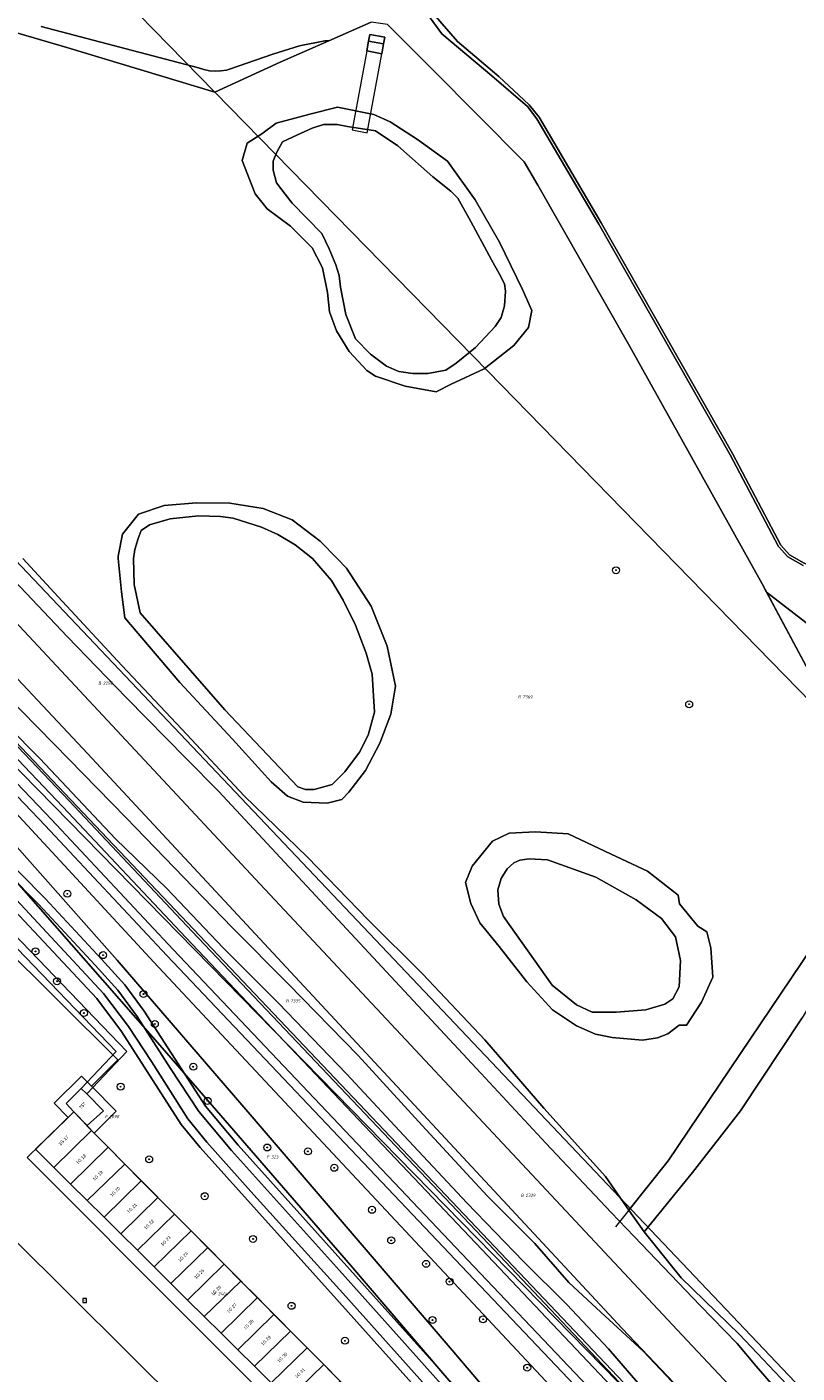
# Model space of a CAD drawing. Header units: metres. Extents: x 207466 to 209466, y 475780 to 477780.
# Tile 85 of 189: x 208100 to 208188, y 476499 to 476653. Entities that reach past the tile are written whole.
import ezdxf
from ezdxf.enums import TextEntityAlignment as Align

# ---------------------------------------------------------------- set-up
doc = ezdxf.new("R2010")
doc.units = ezdxf.units.M
doc.layers.get('0').update_dxf_attribs({"color": 253, "linetype": 'CONTINUOUS'})
for name, color, linetype, lineweight, true_color in [('B-OG-WA-SLOOT_WATER-A', 7, 'CONTINUOUS', 0, 0x478c9a), ('B-RO-GR-BEPLANTING_CULTUUR_BOSPLANTSOEN-GV', 7, 'CONTINUOUS', 0, 0x6d8a47), ('B-RO-GR-BEPLANTING_CULTUUR_HEESTERS-GV', 7, 'CONTINUOUS', 0, 0x6d8a47), ('B-RO-GR-BOOM-S', 7, 'CONTINUOUS', 0, 0x6d8a47), ('B-RO-GR-GRAS-GV', 7, 'CONTINUOUS', 0, 0x6d8a47), ('B-RO-OG-BEBOUWING-GV', 7, 'CONTINUOUS', 0, 0xa50000), ('B-RO-OG-WATER_MEER-GV', 7, 'CONTINUOUS', 0, 0x478c9a), ('B-RO-OG-WATER_SLOOT-GV', 7, 'CONTINUOUS', 0, 0x478c9a)]:
    doc.layers.add(name, color=color, linetype=linetype, lineweight=lineweight, true_color=true_color)
for name, color, linetype, lineweight in [('B-RO-FV-GELEIDING_WILDRASTER-G', 253, 'CONTINUOUS', 0), ('B-RO-KW-KUNSTWERK_STEIGER-GV', 253, 'CONTINUOUS', 0), ('B-RO-OG-BEBOUWING-T18', 7, 'CONTINUOUS', 0), ('B-RO-OG-TERREIN_ERF-GV', 253, 'CONTINUOUS', 0), ('B-RO-RI-GWA_RIOOLPUT-S', 253, 'CONTINUOUS', 0), ('B-RO-VH-VERHARDING_BEDRIJFSVLOERPLAAT-GV', 253, 'CONTINUOUS', 0), ('B-RO-VH-VERHARDING_BETON-GV', 253, 'CONTINUOUS', 0), ('B-RO-VH-VERHARDING_TEGEL-GV', 253, 'CONTINUOUS', 0), ('B-WE-KG-GRENS_PERCEEL-GV', 150, 'CONTINUOUS', 18), ('B-WE-KG-GRENS_PERCEEL-S', 150, 'CONTINUOUS', 25)]:
    doc.layers.add(name, color=color, linetype=linetype, lineweight=lineweight)
doc.styles.add('NLCS-ISO', font='NLCS-ISO.ttf')
doc.styles.add('NLCS-ISO-M200-T18', font='NLCS-ISO.ttf', dxfattribs={"height": 1.8})

# ---------------------------------------------------------------- blocks, each defined once
blk = doc.blocks.new('SRI-PUT_INSPECTIEPUT_RIOOLPUT-SO1')
at = {"color": 0, "linetype": 'ByBlock', "lineweight": -2, "flags": 128}
blk.add_lwpolyline([(-1.125, -1.125), (1.125, -1.125), (1.125, 1.125), (-1.125, 1.125), (-1.125, -1.125)], dxfattribs=at)
at = {"color": 0, "linetype": 'ByBlock', "lineweight": -2, "insert": (0, 0.2828), "char_height": 1.5, "attachment_point": 5, "line_spacing_factor": 0.8, "style": 'NLCS-ISO'}
blk.add_mtext('{\\C0;r}', dxfattribs=at)
blk = doc.blocks.new('SGR-BOOM_01-SO1')
at = {"linetype": 'Continuous'}
h = blk.add_hatch(color=0, dxfattribs=at)
edge = h.paths.add_edge_path()
edge.add_arc((0, 0), 0.25, 0, 360)
at = {"color": 0, "linetype": 'ByBlock', "lineweight": -2}
for radius in [2, 0.25]:
    blk.add_circle((0, 0), radius, dxfattribs=at)
blk = doc.blocks.new('SKG-PERCEELNUMMER-SO')
at = {"style": 'NLCS-ISO', "oblique": 10, "flags": 1}
blk.add_attdef('GEMEENTECODE', text='', height=1.8, dxfattribs=at).set_placement((0, 2.55), align=Align.MIDDLE_CENTER)
at = {"style": 'NLCS-ISO', "oblique": 10}
blk.add_attdef('SECTIE', text='', height=1.8, dxfattribs=at).set_placement((-0.5, 0), align=Align.MIDDLE_RIGHT)
blk.add_attdef('PERCEELNUMMER', text='', height=1.8, dxfattribs=at).set_placement((0.5, 0), align=Align.MIDDLE_LEFT)

msp = doc.modelspace()

# ---------------------------------------------------------------- linework, layer by layer
at = {"layer": 'B-OG-WA-SLOOT_WATER-A', "flags": 128}
for points in [[(208019.39, 476650.52), (208027.56, 476644.58), (208034.9, 476638.47), (208040.04, 476634.56), (208047.46, 476627.98), (208056.85, 476618.69), (208063.99, 476611.32), (208070.78, 476604.4), (208075.09, 476600.04), (208083.36, 476591.2), (208093.47, 476580.56), (208103, 476570.88), (208111.24, 476562.44), (208123.39, 476549.85), (208129.81, 476543.38), (208137.86, 476535.18), (208145.18, 476527.16), (208152.65, 476519.09), (208158.1, 476513.59), (208162, 476509.12), (208164.7, 476506.66), (208170.55, 476501.24), (208176.43, 476495)], [(208185.72, 476496.97), (208183.49, 476499.52), (208181.32, 476502.12), (208177.08, 476506.48), (208169.5, 476514.39), (208166.87, 476517.15), (208159.37, 476525.13), (208151.92, 476533.16), (208141.59, 476544.24), (208121.83, 476565.52), (208118.14, 476569.24), (208111.29, 476576.22), (208104.49, 476583.26), (208097.76, 476590.36)]]:
    msp.add_lwpolyline(points, dxfattribs=at)
at = {"layer": 'B-RO-FV-GELEIDING_WILDRASTER-G', "flags": 128}
for points in [[(208184.2, 476589.3), (208169, 476616.52), (208158.45, 476635.02), (208156.9, 476637.71), (208146.34, 476648.36), (208141.21, 476653.46), (208139.36, 476653.73), (208134.49, 476651.59), (208128.91, 476649.16), (208121.43, 476645.71), (208104.45, 476650.85), (208088.06, 476655.61), (208072.05, 476646.1), (208061.74, 476639.84), (208058.08, 476636.38), (208055.4, 476633.64)], [(208184.2, 476589.3), (208189.23, 476579.84), (208194.6, 476554.51), (208173.43, 476523.08), (208168.91, 476517.42), (208167.38, 476515.5)]]:
    msp.add_lwpolyline(points, dxfattribs=at)
at = {"layer": 'B-RO-GR-BEPLANTING_CULTUUR_BOSPLANTSOEN-GV', "flags": 128}
for points in [[(208145.65, 476495.73), (208135.7, 476506.84), (208119.74, 476524.6), (208117.55, 476527.25), (208110.72, 476537.91), (208107.86, 476541.7), (208097.91, 476552.37), (208077.24, 476573.22), (208064.03, 476586.41), (208061.65, 476588.74), (208059.34, 476586.33), (208061.28, 476584.43)], [(208094.61, 476552.99), (208111.32, 476535.64), (208106.73, 476530.76), (208108.65, 476528.81), (208106.75, 476527.13), (208106.73, 476527.11), (208107.28, 476526.56), (208109.18, 476524.64), (208111.08, 476522.72), (208112.98, 476520.81), (208114.88, 476518.89), (208116.78, 476516.97), (208118.68, 476515.06), (208120.59, 476513.14), (208122.49, 476511.22), (208124.39, 476509.3), (208126.29, 476507.39), (208128.19, 476505.47), (208130.09, 476503.55), (208131.99, 476501.64), (208133.3, 476500.32), (208133.9, 476499.72), (208135.8, 476497.8)]]:
    msp.add_lwpolyline(points, dxfattribs=at)
at = {"layer": 'B-RO-GR-BEPLANTING_CULTUUR_HEESTERS-GV', "flags": 128}
msp.add_lwpolyline([(208106.09, 476531.4), (208106.73, 476530.76), (208111.32, 476535.64), (208094.61, 476552.99), (208094.11, 476552.48), (208093.98, 476552.35), (208110.08, 476535.64), (208106.09, 476531.4)], dxfattribs=at)
at = {"layer": 'B-RO-GR-GRAS-GV', "flags": 128}
for points in [[(208139.36, 476653.73), (208134.49, 476651.59), (208128.91, 476649.16), (208121.43, 476645.71), (208104.45, 476650.85), (208088.06, 476655.61)], [(208188.88, 476591.4), (208187.14, 476592.39), (208186.08, 476593.56), (208180.53, 476604.11), (208165.46, 476630.55), (208158.36, 476642.66), (208157.26, 476644.05), (208153.18, 476647.6), (208147.44, 476652.42), (208145.81, 476654.65)], [(208101.5, 476653.26), (208119.52, 476648.52), (208120.15, 476648.3), (208120.79, 476648.17), (208121.45, 476648.12), (208122.11, 476648.14), (208122.76, 476648.25), (208123.11, 476648.33), (208128.07, 476650.06), (208131.11, 476651.01), (208134.04, 476651.58), (208134.49, 476651.59), (208139.36, 476653.73)], [(208141.21, 476653.46), (208146.34, 476648.36), (208156.9, 476637.71), (208158.45, 476635.02), (208169, 476616.52), (208184.2, 476589.3), (208184.7, 476588.35), (208189.22, 476584.87), (208259.92, 476530.31), (208262.58, 476522.26), (208262.42, 476515.01), (208263.08, 476515.87), (208263.67, 476516.77), (208264.2, 476517.72), (208264.65, 476518.71), (208265.04, 476519.72), (208265.58, 476522.23), (208265.77, 476535.21), (208266.2, 476541.44), (208267.4, 476547.21), (208268.13, 476550.03), (208270.18, 476557.97), (208275.18, 476576.52)], [(208184.7, 476588.35), (208184.2, 476589.3), (208169, 476616.52), (208158.45, 476635.02), (208156.9, 476637.71), (208146.34, 476648.36), (208141.21, 476653.46)], [(208138.84, 476650.44), (208139.05, 476651.57), (208139.19, 476652.34), (208140.91, 476652.02), (208140.77, 476651.25), (208140.56, 476650.12), (208138.84, 476650.44)], [(208012.36, 476650.05), (208031.82, 476633.72), (208050.82, 476617.83), (208062.4, 476607.89), (208065.79, 476604.78), (208067.16, 476603.52), (208073.14, 476597.52), (208089.94, 476579.9), (208104.7, 476564.4), (208118.81, 476549.39), (208152.76, 476513.59), (208170.41, 476494.95)], [(208170.41, 476494.95), (208152.76, 476513.59), (208118.81, 476549.39), (208104.7, 476564.4), (208089.94, 476579.9), (208073.14, 476597.52), (208067.16, 476603.52), (208065.79, 476604.78), (208062.4, 476607.89), (208050.82, 476617.83), (208031.82, 476633.72), (208012.36, 476650.05)], [(208011.71, 476649.28), (208031.18, 476632.96), (208050.18, 476617.07), (208061.74, 476607.14), (208066.47, 476602.8), (208072.43, 476596.83), (208076.83, 476592.2), (208089.21, 476579.21), (208103.98, 476563.71), (208118.09, 476548.7), (208152.04, 476512.9), (208173.63, 476490.09), (208176.23, 476486.95), (208187.01, 476472.59), (208191.75, 476466.06), (208202.97, 476451.3), (208221.18, 476426.93), (208224.04, 476423.06)], [(208170.65, 476496.78), (208166.55, 476501.51), (208161.8, 476506.61), (208156.82, 476511.54), (208150.3, 476518.28), (208143.11, 476525.98), (208136.5, 476533.09), (208128.73, 476541.19), (208122.35, 476547.53), (208115.92, 476554.34), (208110, 476560.04), (208101.34, 476569.27), (208093.96, 476576.66), (208086.71, 476584.36), (208079.33, 476591.76), (208078.91, 476592.2), (208072.14, 476599.19), (208059.69, 476612.34), (208030.87, 476636.51), (208015.03, 476649.59)], [(208171.32, 476488.24), (208149.7, 476511.01), (208115.92, 476546.66), (208101.94, 476561.56), (208086.78, 476577.44), (208072.7, 476592.2), (208070.26, 476594.76), (208064.18, 476600.88), (208059.89, 476604.86), (208048.07, 476614.92), (208028.91, 476630.98), (208013.88, 476643.52)], [(208013.88, 476643.52), (208028.91, 476630.98), (208048.07, 476614.92), (208059.89, 476604.86), (208064.18, 476600.88), (208070.26, 476594.76), (208072.7, 476592.2), (208086.78, 476577.44), (208101.94, 476561.56), (208115.92, 476546.66), (208149.7, 476511.01), (208171.32, 476488.24)], [(208175.88, 476453.23), (208188.28, 476464.73), (208189.49, 476465.89), (208188.11, 476467.6), (208185.41, 476471.42), (208174.66, 476485.76), (208172.07, 476488.91), (208150.43, 476511.7), (208116.64, 476547.35), (208102.66, 476562.25), (208087.51, 476578.13), (208074.08, 476592.2), (208070.97, 476595.46), (208064.88, 476601.59), (208060.55, 476605.61), (208048.71, 476615.69), (208029.55, 476631.75), (208014.52, 476644.29)], [(208139.84, 476613.14), (208138.86, 476613.76), (208136.81, 476615.94), (208135.36, 476618.33), (208134.58, 476620.51), (208134.35, 476622.72), (208133.76, 476625.54), (208132.58, 476627.86), (208130.08, 476630.33), (208127.4, 476632.32), (208126.03, 476634.05), (208124.54, 476637.88), (208125.13, 476639.85), (208126.82, 476640.91), (208128.44, 476642.14), (208132.31, 476643.17), (208135.5, 476643.98), (208139.66, 476643.14), (208141.54, 476642.32), (208144.65, 476640.26), (208148.1, 476637.79), (208151.27, 476633.34), (208154.05, 476628.49), (208156.71, 476623.06), (208157.76, 476620.67), (208157.41, 476618.7), (208155.7, 476616.66), (208152.29, 476613.96), (208148.51, 476612.22), (208146.8, 476611.34), (208143.25, 476611.99), (208139.84, 476613.14)], [(208015.69, 476628.33), (208022.09, 476624.42), (208028.3, 476621), (208033.01, 476618.15), (208036.62, 476615.61), (208040.12, 476612.65), (208045.82, 476607.43), (208055.5, 476598.18), (208061.57, 476592.2), (208069.34, 476584.54), (208086.97, 476566.9), (208101.22, 476552.51), (208107.7, 476545.54), (208110.28, 476542.68), (208112.51, 476539.66), (208116.31, 476533.7), (208119.58, 476528.74), (208123.32, 476524.26), (208135.73, 476510.51), (208150.65, 476493.81), (208162.18, 476481.03), (208165.26, 476477.49)], [(208136.79, 476565.38), (208135.98, 476564.55), (208134.3, 476564.13), (208131.55, 476564.24), (208129.76, 476564.94), (208127.88, 476566.58), (208123.42, 476571.49), (208117.39, 476577.99), (208111.09, 476585.39), (208110.72, 476588.37), (208110.34, 476592.2), (208110.32, 476592.45), (208110.81, 476595.01), (208112.65, 476597.3), (208115.61, 476598.27), (208119.31, 476598.6), (208123.15, 476598.55), (208126.95, 476597.93), (208130.28, 476596.65), (208133.5, 476594.18), (208135.44, 476592.2), (208136.52, 476591.09), (208139.34, 476586.72), (208141.19, 476582.15), (208142.12, 476577.56), (208141.6, 476574.35), (208140.33, 476571.02), (208138.71, 476567.86), (208136.79, 476565.38)], [(208154.58, 476487.06), (208154.4, 476487.44), (208136.45, 476507.51), (208125.53, 476519.57), (208120.51, 476525.24), (208118.32, 476527.89), (208114.14, 476534.49), (208111.52, 476538.51), (208108.66, 476542.3), (208098.62, 476553.07), (208077.95, 476573.93), (208064.73, 476587.12), (208059.56, 476592.2), (208056.15, 476595.54), (208055.93, 476595.31)], [(208062.99, 476592.2), (208070.05, 476585.25), (208087.68, 476567.6), (208101.94, 476553.2), (208108.43, 476546.23), (208111.09, 476543.27), (208113.32, 476540.25), (208120.34, 476529.38), (208124.09, 476524.9), (208151.39, 476494.47)], [(208151.39, 476494.47), (208124.09, 476524.9), (208120.34, 476529.38), (208113.32, 476540.25), (208111.09, 476543.27), (208108.43, 476546.23), (208101.94, 476553.2), (208087.68, 476567.6), (208070.05, 476585.25), (208062.99, 476592.2)], [(208099.39, 476592.2), (208103.43, 476587.82), (208110.73, 476579.93), (208117.61, 476572.6), (208124.76, 476564.98), (208132.06, 476557.92), (208138.99, 476550.74), (208145.26, 476544.5), (208152.38, 476536.96), (208159.15, 476529.15), (208166.22, 476521.29), (208167.6, 476519.29), (208168.91, 476517.42), (208173.43, 476523.08), (208194.6, 476554.51)], [(208189.23, 476579.84), (208184.7, 476588.35)], [(208189.22, 476584.87), (208189.49, 476584.46), (208190.31, 476583.18), (208191.06, 476581.86), (208191.74, 476580.5), (208192.35, 476579.1), (208192.78, 476577.98), (208194.8, 476571.47), (208196.41, 476565.36), (208196.98, 476557.93), (208196.99, 476556.84), (208196.93, 476555.74), (208196.79, 476554.65), (208196.57, 476553.57), (208196.27, 476552.51), (208195.9, 476551.48), (208195.87, 476551.39), (208188.79, 476539.5), (208181.72, 476528.81), (208176.22, 476521.74), (208170.67, 476514.93), (208174.92, 476509.66), (208181.57, 476503.19), (208187.71, 476496.68)], [(208166.98, 476537.23), (208165.06, 476537.62), (208162.88, 476538.56), (208160.15, 476540.41), (208157.2, 476543.63), (208154.02, 476547.69), (208151.81, 476550.4), (208150.78, 476552.6), (208150.18, 476555.04), (208150.93, 476556.89), (208153.26, 476559.75), (208155.17, 476560.67), (208158.2, 476560.85), (208161.93, 476560.61), (208166.87, 476558.28), (208171.06, 476556.33), (208174.57, 476553.59), (208174.7, 476552.56), (208176.81, 476550.02), (208177.83, 476549.35), (208178.3, 476547.53), (208178.54, 476544.16), (208177.25, 476541.29), (208175.5, 476538.67), (208174.66, 476538.67), (208173.39, 476537.66), (208172.2, 476537.19), (208170.45, 476536.94), (208166.98, 476537.23)], [(208097.91, 476552.37), (208107.86, 476541.7), (208110.72, 476537.91), (208117.55, 476527.25), (208119.74, 476524.6), (208135.7, 476506.84), (208145.65, 476495.73)]]:
    msp.add_lwpolyline(points, dxfattribs=at)
at = {"layer": 'B-RO-KW-KUNSTWERK_STEIGER-GV', "flags": 128}
msp.add_lwpolyline([(208140.56, 476650.12), (208138.84, 476650.44), (208137.17, 476641.38), (208138.89, 476641.06), (208140.56, 476650.12)], dxfattribs=at)
at = {"layer": 'B-RO-OG-BEBOUWING-GV', "flags": 128}
for points in [[(208068.02, 476524.39), (208071.5, 476520.94), (208074.98, 476517.48), (208081.58, 476510.93), (208088.18, 476504.38), (208094.79, 476497.83), (208101.39, 476491.28), (208107.99, 476484.73), (208114.59, 476478.18), (208121.33, 476471.48), (208131.29, 476481.38), (208124.55, 476488.08), (208117.95, 476494.63), (208111.35, 476501.19), (208104.76, 476507.74), (208098.16, 476514.3), (208091.56, 476520.85), (208084.96, 476527.41), (208084.79, 476527.58), (208090.55, 476533.53), (208086.35, 476537.76), (208080.49, 476531.91), (208077.99, 476534.45), (208068.02, 476524.39)], [(208106.73, 476530.76), (208106.09, 476531.4), (208104.36, 476529.66), (208105.25, 476528.7), (208106.75, 476527.13), (208108.65, 476528.81), (208106.73, 476530.76)], [(208107.28, 476526.56), (208106.73, 476527.11), (208106.75, 476527.13), (208105.25, 476528.7), (208100.85, 476524.41), (208101.52, 476523.74), (208102.95, 476522.33), (208107.28, 476526.56)], [(208109.18, 476524.64), (208107.28, 476526.56), (208102.95, 476522.33), (208104.86, 476520.43), (208109.18, 476524.64)], [(208111.08, 476522.72), (208109.18, 476524.64), (208104.86, 476520.43), (208106.78, 476518.52), (208111.08, 476522.72)], [(208112.98, 476520.81), (208111.08, 476522.72), (208106.78, 476518.52), (208108.7, 476516.62), (208112.98, 476520.81)], [(208114.88, 476518.89), (208112.98, 476520.81), (208108.7, 476516.62), (208110.62, 476514.72), (208114.88, 476518.89)], [(208116.78, 476516.97), (208114.88, 476518.89), (208110.62, 476514.72), (208112.53, 476512.82), (208116.78, 476516.97)], [(208118.68, 476515.06), (208116.78, 476516.97), (208112.53, 476512.82), (208114.45, 476510.92), (208118.68, 476515.06)], [(208120.59, 476513.14), (208118.68, 476515.06), (208114.45, 476510.92), (208116.37, 476509.02), (208120.59, 476513.14)], [(208122.49, 476511.22), (208120.59, 476513.14), (208116.37, 476509.02), (208118.28, 476507.11), (208122.49, 476511.22)], [(208124.39, 476509.3), (208122.49, 476511.22), (208118.28, 476507.11), (208120.2, 476505.21), (208124.39, 476509.3)], [(208126.29, 476507.39), (208124.39, 476509.3), (208120.2, 476505.21), (208122.12, 476503.31), (208126.29, 476507.39)], [(208128.19, 476505.47), (208126.29, 476507.39), (208122.12, 476503.31), (208124.04, 476501.41), (208128.19, 476505.47)], [(208130.09, 476503.55), (208128.19, 476505.47), (208124.04, 476501.41), (208125.95, 476499.51), (208130.09, 476503.55)], [(208131.99, 476501.64), (208130.09, 476503.55), (208125.95, 476499.51), (208127.87, 476497.6), (208131.99, 476501.64)], [(208133.9, 476499.72), (208133.3, 476500.32), (208131.99, 476501.64), (208127.87, 476497.6), (208129.79, 476495.7), (208133.9, 476499.72)], [(208135.8, 476497.8), (208133.9, 476499.72), (208129.79, 476495.7), (208131.7, 476493.8), (208135.8, 476497.8)]]:
    msp.add_lwpolyline(points, dxfattribs=at)
at = {"layer": 'B-RO-OG-TERREIN_ERF-GV', "flags": 128}
for points in [[(208127.87, 476497.6), (208125.95, 476499.51), (208124.04, 476501.41), (208122.12, 476503.31), (208120.2, 476505.21), (208118.28, 476507.11), (208116.37, 476509.02), (208114.45, 476510.92), (208112.53, 476512.82), (208110.62, 476514.72), (208108.7, 476516.62), (208106.78, 476518.52), (208104.86, 476520.43), (208102.95, 476522.33), (208101.52, 476523.74), (208100.85, 476524.41), (208105.25, 476528.7), (208104.36, 476529.66), (208106.09, 476531.4), (208110.08, 476535.64), (208093.98, 476552.35)], [(208098.16, 476514.3), (208104.76, 476507.74), (208111.35, 476501.19), (208117.95, 476494.63)]]:
    msp.add_lwpolyline(points, dxfattribs=at)
at = {"layer": 'B-RO-OG-WATER_MEER-GV', "flags": 128}
for points in [[(208146.45, 476654.72), (208149.23, 476651.53), (208153.98, 476647.51), (208157.48, 476644.25), (208158.6, 476642.83), (208165.72, 476630.7), (208180.79, 476604.26), (208186.33, 476593.74), (208187.33, 476592.62), (208189.02, 476591.67)], [(208130.88, 476640.82), (208129.19, 476640.01), (208128.54, 476638.81), (208128.12, 476637.81), (208128.12, 476636.74), (208128.47, 476635.32), (208129.48, 476634.01), (208130.29, 476632.97), (208133.68, 476629.49), (208134.53, 476627.72), (208135.31, 476625.88), (208135.66, 476624.68), (208135.82, 476623.34), (208136.44, 476620.19), (208137.56, 476617.42), (208139.26, 476615.66), (208141.11, 476614.28), (208142.5, 476613.67), (208144.11, 476613.44), (208145.84, 476613.41), (208147.92, 476613.8), (208149.11, 476614.61), (208151.3, 476616.43), (208153.56, 476618.82), (208154.24, 476619.86), (208154.62, 476621.21), (208154.74, 476622.86), (208154.62, 476623.71), (208154.08, 476624.82), (208153.15, 476626.47), (208150.79, 476630.88), (208149.28, 476633.53), (208148.47, 476634.34), (208146.43, 476635.98), (208142.42, 476639.55), (208139.84, 476641.27), (208136.64, 476641.76), (208135.45, 476641.99), (208133.88, 476641.98), (208132.57, 476641.56), (208130.88, 476640.82)], [(208132.63, 476592.2), (208130.63, 476593.76), (208128.63, 476594.95), (208126.78, 476595.79), (208123.51, 476596.82), (208122.05, 476597.01), (208119.55, 476597.08), (208116.28, 476596.76), (208113.93, 476596.06), (208112.98, 476595.4), (208112.63, 476594.48), (208112.25, 476593.25), (208112.07, 476592.2), (208112.16, 476589.21), (208112.83, 476585.97), (208122.57, 476574.85), (208130.94, 476565.99), (208131.82, 476565.7), (208132.8, 476565.69), (208134.86, 476566.27), (208136.34, 476567.73), (208138.02, 476569.97), (208139.01, 476571.92), (208139.71, 476574.57), (208139.44, 476578.93), (208138.76, 476581.33), (208137.56, 476584.57), (208136.15, 476587.42), (208134.79, 476589.68), (208132.63, 476592.2)], [(208174.82, 476546.09), (208174.26, 476548.78), (208172.64, 476550.91), (208169.74, 476553.04), (208165.13, 476555.62), (208159.58, 476557.63), (208157.47, 476557.73), (208156.41, 476557.6), (208155.7, 476557.3), (208154.95, 476556.6), (208154.24, 476555.5), (208153.88, 476554.18), (208154, 476552.55), (208154.52, 476551.14), (208160.12, 476543.26), (208162.89, 476541), (208164.69, 476540.15), (208167.43, 476540.14), (208170.86, 476540.42), (208173.03, 476541.08), (208173.96, 476541.69), (208174.67, 476543.05), (208174.82, 476546.09)]]:
    msp.add_lwpolyline(points, dxfattribs=at)
at = {"layer": 'B-RO-OG-WATER_SLOOT-GV', "flags": 128}
for points in [[(208088.06, 476655.61), (208104.45, 476650.85), (208121.43, 476645.71), (208128.91, 476649.16), (208134.49, 476651.59), (208134.04, 476651.58), (208131.11, 476651.01), (208128.07, 476650.06), (208123.11, 476648.33), (208122.76, 476648.25), (208122.11, 476648.14), (208121.45, 476648.12), (208120.79, 476648.17), (208120.15, 476648.3), (208119.52, 476648.52), (208101.5, 476653.26)], [(208145.81, 476654.65), (208147.44, 476652.42), (208153.18, 476647.6), (208157.26, 476644.05), (208158.36, 476642.66), (208165.46, 476630.55), (208180.53, 476604.11), (208186.08, 476593.56), (208187.14, 476592.39), (208188.88, 476591.4)], [(208236.72, 476637.38), (208237.99, 476636.96), (208242.99, 476634.82), (208246.61, 476633.76), (208247.88, 476633.34), (208248.15, 476632.61), (208248, 476632.15), (208243.28, 476628.06), (208228.78, 476617.82), (208208.33, 476602.88), (208194.55, 476593.26), (208191.98, 476591.29), (208191.26, 476590.94), (208190.52, 476590.94), (208189.02, 476591.67), (208187.33, 476592.62), (208186.33, 476593.74), (208180.79, 476604.26), (208165.72, 476630.7), (208158.6, 476642.83), (208157.48, 476644.25), (208153.98, 476647.51), (208149.23, 476651.53), (208146.45, 476654.72)], [(208176.43, 476495), (208170.55, 476501.24), (208164.7, 476506.66), (208162, 476509.12), (208158.1, 476513.59), (208152.65, 476519.09), (208145.18, 476527.16), (208137.86, 476535.18), (208129.81, 476543.38), (208123.39, 476549.85), (208111.24, 476562.44), (208103, 476570.88), (208093.47, 476580.56), (208083.36, 476591.2), (208075.09, 476600.04), (208070.78, 476604.4), (208063.99, 476611.32), (208056.85, 476618.69), (208047.46, 476627.98), (208040.04, 476634.56), (208034.9, 476638.47), (208027.56, 476644.58), (208019.39, 476650.52)], [(208015.03, 476649.59), (208030.87, 476636.51), (208059.69, 476612.34), (208072.14, 476599.19), (208078.91, 476592.2), (208079.33, 476591.76), (208086.71, 476584.36), (208093.96, 476576.66), (208101.34, 476569.27), (208110, 476560.04), (208115.92, 476554.34), (208122.35, 476547.53), (208128.73, 476541.19), (208136.5, 476533.09), (208143.11, 476525.98), (208150.3, 476518.28), (208156.82, 476511.54), (208161.8, 476506.61), (208166.55, 476501.51), (208170.65, 476496.78)], [(208144.65, 476640.26), (208141.54, 476642.32), (208139.66, 476643.14), (208135.5, 476643.98), (208132.31, 476643.17), (208128.44, 476642.14), (208126.82, 476640.91), (208125.13, 476639.85), (208124.54, 476637.88), (208126.03, 476634.05), (208127.4, 476632.32), (208130.08, 476630.33), (208132.58, 476627.86), (208133.76, 476625.54), (208134.35, 476622.72), (208134.58, 476620.51), (208135.36, 476618.33), (208136.81, 476615.94), (208138.86, 476613.76), (208139.84, 476613.14), (208143.25, 476611.99), (208146.8, 476611.34), (208148.51, 476612.22), (208152.29, 476613.96), (208155.7, 476616.66), (208157.41, 476618.7), (208157.76, 476620.67), (208156.71, 476623.06), (208154.05, 476628.49), (208151.27, 476633.34), (208148.1, 476637.79), (208144.65, 476640.26)], [(208130.88, 476640.82), (208132.57, 476641.56), (208133.88, 476641.98), (208135.45, 476641.99), (208136.64, 476641.76), (208139.84, 476641.27), (208142.42, 476639.55), (208146.43, 476635.98), (208148.47, 476634.34), (208149.28, 476633.53), (208150.79, 476630.88), (208153.15, 476626.47), (208154.08, 476624.82), (208154.62, 476623.71), (208154.74, 476622.86), (208154.62, 476621.21), (208154.24, 476619.86), (208153.56, 476618.82), (208151.3, 476616.43), (208149.11, 476614.61), (208147.92, 476613.8), (208145.84, 476613.41), (208144.11, 476613.44), (208142.5, 476613.67), (208141.11, 476614.28), (208139.26, 476615.66), (208137.56, 476617.42), (208136.44, 476620.19), (208135.82, 476623.34), (208135.66, 476624.68), (208135.31, 476625.88), (208134.53, 476627.72), (208133.68, 476629.49), (208130.29, 476632.97), (208129.48, 476634.01), (208128.47, 476635.32), (208128.12, 476636.74), (208128.12, 476637.81), (208128.54, 476638.81), (208129.19, 476640.01), (208130.88, 476640.82)], [(208110.34, 476592.2), (208110.72, 476588.37), (208111.09, 476585.39), (208117.39, 476577.99), (208123.42, 476571.49), (208127.88, 476566.58), (208129.76, 476564.94), (208131.55, 476564.24), (208134.3, 476564.13), (208135.98, 476564.55), (208136.79, 476565.38), (208138.71, 476567.86), (208140.33, 476571.02), (208141.6, 476574.35), (208142.12, 476577.56), (208141.19, 476582.15), (208139.34, 476586.72), (208136.52, 476591.09), (208135.44, 476592.2), (208133.5, 476594.18), (208130.28, 476596.65), (208126.95, 476597.93), (208123.15, 476598.55), (208119.31, 476598.6), (208115.61, 476598.27), (208112.65, 476597.3), (208110.81, 476595.01), (208110.32, 476592.45), (208110.34, 476592.2)], [(208132.63, 476592.2), (208134.79, 476589.68), (208136.15, 476587.42), (208137.56, 476584.57), (208138.76, 476581.33), (208139.44, 476578.93), (208139.71, 476574.57), (208139.01, 476571.92), (208138.02, 476569.97), (208136.34, 476567.73), (208134.86, 476566.27), (208132.8, 476565.69), (208131.82, 476565.7), (208130.94, 476565.99), (208122.57, 476574.85), (208112.83, 476585.97), (208112.16, 476589.21), (208112.07, 476592.2), (208112.25, 476593.25), (208112.63, 476594.48), (208112.98, 476595.4), (208113.93, 476596.06), (208116.28, 476596.76), (208119.55, 476597.08), (208122.05, 476597.01), (208123.51, 476596.82), (208126.78, 476595.79), (208128.63, 476594.95), (208130.63, 476593.76), (208132.63, 476592.2)], [(208170.67, 476514.93), (208168.91, 476517.42), (208167.6, 476519.29), (208166.22, 476521.29), (208159.15, 476529.15), (208152.38, 476536.96), (208145.26, 476544.5), (208138.99, 476550.74), (208132.06, 476557.92), (208124.76, 476564.98), (208117.61, 476572.6), (208110.73, 476579.93), (208103.43, 476587.82), (208099.39, 476592.2)], [(208097.76, 476590.36), (208104.49, 476583.26), (208111.29, 476576.22), (208118.14, 476569.24), (208121.83, 476565.52), (208141.59, 476544.24), (208151.92, 476533.16), (208159.37, 476525.13), (208166.87, 476517.15), (208169.5, 476514.39), (208177.08, 476506.48), (208181.32, 476502.12), (208183.49, 476499.52), (208185.72, 476496.97)], [(208189.22, 476584.87), (208184.7, 476588.35), (208189.23, 476579.84)], [(208166.98, 476537.23), (208170.45, 476536.94), (208172.2, 476537.19), (208173.39, 476537.66), (208174.66, 476538.67), (208175.5, 476538.67), (208177.25, 476541.29), (208178.54, 476544.16), (208178.3, 476547.53), (208177.83, 476549.35), (208176.81, 476550.02), (208174.7, 476552.56), (208174.57, 476553.59), (208171.06, 476556.33), (208166.87, 476558.28), (208161.93, 476560.61), (208158.2, 476560.85), (208155.17, 476560.67), (208153.26, 476559.75), (208150.93, 476556.89), (208150.18, 476555.04), (208150.78, 476552.6), (208151.81, 476550.4), (208154.02, 476547.69), (208157.2, 476543.63), (208160.15, 476540.41), (208162.88, 476538.56), (208165.06, 476537.62), (208166.98, 476537.23)], [(208174.82, 476546.09), (208174.67, 476543.05), (208173.96, 476541.69), (208173.03, 476541.08), (208170.86, 476540.42), (208167.43, 476540.14), (208164.69, 476540.15), (208162.89, 476541), (208160.12, 476543.26), (208154.52, 476551.14), (208154, 476552.55), (208153.88, 476554.18), (208154.24, 476555.5), (208154.95, 476556.6), (208155.7, 476557.3), (208156.41, 476557.6), (208157.47, 476557.73), (208159.58, 476557.63), (208165.13, 476555.62), (208169.74, 476553.04), (208172.64, 476550.91), (208174.26, 476548.78), (208174.82, 476546.09)], [(208194.6, 476554.51), (208173.43, 476523.08), (208168.91, 476517.42), (208170.67, 476514.93), (208176.22, 476521.74), (208181.72, 476528.81), (208188.79, 476539.5)], [(208187.71, 476496.68), (208181.57, 476503.19), (208174.92, 476509.66), (208170.67, 476514.93)]]:
    msp.add_lwpolyline(points, dxfattribs=at)
at = {"layer": 'B-RO-VH-VERHARDING_BEDRIJFSVLOERPLAAT-GV', "flags": 128}
msp.add_lwpolyline([(208140.77, 476651.25), (208139.05, 476651.57), (208138.84, 476650.44), (208140.56, 476650.12), (208140.77, 476651.25)], dxfattribs=at)
at = {"layer": 'B-RO-VH-VERHARDING_BETON-GV', "flags": 128}
for points in [[(208224.04, 476423.06), (208221.18, 476426.93), (208202.97, 476451.3), (208191.75, 476466.06), (208187.01, 476472.59), (208176.23, 476486.95), (208173.63, 476490.09), (208152.04, 476512.9), (208118.09, 476548.7), (208103.98, 476563.71), (208089.21, 476579.21), (208076.83, 476592.2), (208072.43, 476596.83), (208066.47, 476602.8), (208061.74, 476607.14), (208050.18, 476617.07), (208031.18, 476632.96), (208011.71, 476649.28)], [(208014.52, 476644.29), (208029.55, 476631.75), (208048.71, 476615.69), (208060.55, 476605.61), (208064.88, 476601.59), (208070.97, 476595.46), (208074.08, 476592.2), (208087.51, 476578.13), (208102.66, 476562.25), (208116.64, 476547.35), (208150.43, 476511.7), (208172.07, 476488.91), (208174.66, 476485.76), (208185.41, 476471.42), (208188.11, 476467.6)], [(208165.26, 476477.49), (208162.18, 476481.03), (208150.65, 476493.81), (208135.73, 476510.51), (208123.32, 476524.26), (208119.58, 476528.74), (208116.31, 476533.7), (208112.51, 476539.66), (208110.28, 476542.68), (208107.7, 476545.54), (208101.22, 476552.51), (208086.97, 476566.9), (208069.34, 476584.54), (208061.57, 476592.2), (208055.5, 476598.18), (208045.82, 476607.43), (208040.12, 476612.65), (208036.62, 476615.61), (208033.01, 476618.15), (208028.3, 476621), (208022.09, 476624.42), (208015.69, 476628.33)], [(208055.93, 476595.31), (208056.15, 476595.54), (208059.56, 476592.2), (208064.73, 476587.12), (208077.95, 476573.93), (208098.62, 476553.07), (208108.66, 476542.3), (208111.52, 476538.51), (208114.14, 476534.49), (208118.32, 476527.89), (208120.51, 476525.24), (208125.53, 476519.57), (208136.45, 476507.51), (208154.4, 476487.44), (208154.58, 476487.06)]]:
    msp.add_lwpolyline(points, dxfattribs=at)
at = {"layer": 'B-RO-VH-VERHARDING_TEGEL-GV', "flags": 128}
msp.add_lwpolyline([(208139.05, 476651.57), (208140.77, 476651.25), (208140.91, 476652.02), (208139.19, 476652.34), (208139.05, 476651.57)], dxfattribs=at)
at = {"layer": 'B-WE-KG-GRENS_PERCEEL-GV'}
for points in [[(208013.34, 476756.18), (208152.71, 476613.71), (208211.48, 476553.45), (208252.14, 476512.08), (208266.66, 476497.05)], [(208266.66, 476497.05), (208252.14, 476512.08), (208211.48, 476553.45), (208152.71, 476613.71), (208013.34, 476756.18)], [(208194.12, 476482.75), (208175, 476503.1), (208126.6, 476554.84), (208089.93, 476594.12), (208051, 476635.98), (208032.35, 476655.7), (208000.04, 476689.49)], [(208204.53, 476465.58), (208168.13, 476503.86), (208106.8, 476569.84), (208079.85, 476598.56), (208032.84, 476649.07), (208000.04, 476684.07)], [(208000.04, 476684.07), (208032.84, 476649.07), (208079.85, 476598.56), (208106.8, 476569.84), (208168.13, 476503.86), (208204.53, 476465.58)], [(208012.18, 476682.13), (208021.73, 476672.88), (208026.12, 476671.53), (208028.32, 476669.15), (208028.24, 476665.52), (208057.18, 476635.6), (208169.26, 476517.42), (208205.23, 476479.54)], [(208019.32, 476649.16), (208030.36, 476638.01), (208042.12, 476625.84), (208044.46, 476623.45), (208060.35, 476610.1), (208060.36, 476610.09), (208062.7, 476608.07), (208065.02, 476605.99), (208067.28, 476603.87), (208069.51, 476601.7), (208071.68, 476599.5), (208071.7, 476599.48), (208173.27, 476492.4)], [(208157.93, 476486.6), (208136.98, 476511.12), (208115.91, 476535.46), (208088.26, 476566.92), (208070.96, 476586.62), (208049.69, 476608.96), (208047.48, 476607.6), (208038.95, 476602.8), (208031.61, 476596.81), (208024.02, 476590.99), (208015.84, 476582.98)], [(208089.67, 476555.14), (208110.27, 476534.66), (208107.25, 476531.65), (208110.11, 476528.77), (208107.57, 476526.27), (208141.64, 476491.91)], [(208136.57, 476486.75), (208118.79, 476504.54), (208099.89, 476523.48), (208104.58, 476528.07), (208102.98, 476529.69), (208106.1, 476532.82), (208107.25, 476531.65), (208110.27, 476534.66), (208089.67, 476555.14)]]:
    msp.add_lwpolyline(points, dxfattribs=at)
for points in [[(208000.04, 476689.49), (208032.35, 476655.7), (208051, 476635.98), (208089.93, 476594.12), (208126.6, 476554.84), (208175, 476503.1), (208194.12, 476482.75), (208205.77, 476471.44), (208208.4, 476469.2), (208211.06, 476467.01), (208213.77, 476464.87), (208216.52, 476462.78), (208216.99, 476462.43), (208214.67, 476465.15), (208205.23, 476479.54), (208169.26, 476517.42), (208057.18, 476635.6), (208028.24, 476665.52), (208028.32, 476669.15), (208026.12, 476671.53), (208021.73, 476672.88), (208012.18, 476682.13), (208003.29, 476686.96), (208000.04, 476689.51)], [(208032.23, 476634.2), (208081.16, 476581.83), (208114.43, 476545.9), (208188.79, 476466.38), (208194.95, 476460.05), (208200.14, 476454.41), (208204.95, 476450.74), (208177.83, 476487.01), (208177.82, 476487.02), (208177.15, 476487.89), (208169.48, 476495.87), (208093.86, 476573.06), (208087.8, 476579.24), (208071.04, 476596.56), (208064.01, 476603.56), (208044.46, 476623.45), (208042.12, 476625.84), (208030.36, 476638.01), (208019.32, 476649.16), (208000, 476669.47), (208005.32, 476663.72)], [(208205.48, 476450.03), (208207.92, 476448.2), (208212.49, 476444.98), (208204.95, 476450.74), (208200.14, 476454.41), (208194.95, 476460.05), (208188.79, 476466.38), (208114.43, 476545.9), (208081.16, 476581.83), (208032.23, 476634.2), (208033.24, 476633.1), (208033.91, 476632.33), (208045.04, 476619.47), (208052.28, 476610.42), (208069.27, 476592.49), (208091.89, 476566.78), (208110.2, 476546.13), (208125.7, 476528.14), (208148.63, 476501.37), (208160.72, 476487.12), (208170.23, 476476.98), (208170.26, 476476.95), (208189.31, 476462.16)], [(208093.86, 476573.06), (208169.48, 476495.87), (208177.15, 476487.89), (208176.76, 476488.41), (208175.63, 476489.78), (208174.46, 476491.12), (208173.27, 476492.4), (208071.7, 476599.48), (208071.68, 476599.5), (208069.51, 476601.7), (208067.28, 476603.87), (208065.02, 476605.99), (208062.7, 476608.07), (208060.36, 476610.09), (208060.35, 476610.1), (208044.46, 476623.45), (208064.01, 476603.56), (208071.04, 476596.56), (208087.8, 476579.24)], [(208170.26, 476476.95), (208170.23, 476476.98), (208160.72, 476487.12), (208148.63, 476501.37), (208125.7, 476528.14), (208110.2, 476546.13), (208091.89, 476566.78), (208069.27, 476592.49), (208052.28, 476610.42), (208049.69, 476608.96), (208070.96, 476586.62), (208088.26, 476566.92), (208115.91, 476535.46), (208136.98, 476511.12), (208157.93, 476486.6), (208167.93, 476474.76)], [(208107.25, 476531.65), (208106.1, 476532.82), (208102.98, 476529.69), (208104.58, 476528.07), (208105.25, 476528.7), (208107.57, 476526.27), (208110.11, 476528.77)], [(208104.58, 476528.07), (208099.89, 476523.48), (208118.79, 476504.54), (208136.57, 476486.75), (208137.68, 476487.87), (208141.64, 476491.91), (208107.57, 476526.27), (208105.25, 476528.7)]]:
    msp.add_lwpolyline(points, close=True, dxfattribs=at)

# ---------------------------------------------------------------- block references
at = {"layer": 'B-RO-GR-BOOM-S', "xscale": 0.2, "yscale": 0.2, "zscale": 0.2}
for p in [(208167.43, 476590.85), (208175.82, 476575.48), (208104.49, 476553.73), (208100.84, 476547.12), (208108.59, 476546.69), (208103.31, 476543.69), (208113.23, 476542.22), (208106.39, 476540.04), (208114.53, 476538.79), (208118.94, 476533.89), (208110.61, 476531.6), (208120.58, 476529.97), (208127.43, 476524.62), (208132.09, 476524.17), (208113.88, 476523.27), (208135.11, 476522.29), (208120.25, 476519.03), (208139.44, 476517.47), (208125.8, 476514.13), (208141.64, 476513.96), (208145.65, 476511.27), (208148.34, 476509.23), (208130.21, 476506.45), (208146.38, 476504.82), (208152.18, 476504.9), (208136.34, 476502.45), (208157.24, 476499.35)]:
    msp.add_blockref('SGR-BOOM_01-SO1', p, dxfattribs=at)
at = {"layer": 'B-RO-RI-GWA_RIOOLPUT-S', "xscale": 0.2, "yscale": 0.2, "zscale": 0.2}
msp.add_blockref('SRI-PUT_INSPECTIEPUT_RIOOLPUT-SO1', (208106.48, 476507.06), dxfattribs=at)
at = {"layer": 'B-WE-KG-GRENS_PERCEEL-S', "xscale": 0.2, "yscale": 0.2, "zscale": 0.2}
for p, values in [((208108.48, 476577.9), {'PERCEELNUMMER': '2298', 'SECTIE': 'B'}), ((208156.62, 476576.32), {'PERCEELNUMMER': '2369', 'SECTIE': 'B'}), ((208130, 476541.44), {'PERCEELNUMMER': '2335', 'SECTIE': 'B'}), ((208109.2, 476528.16), {'PERCEELNUMMER': '2098', 'SECTIE': 'F'}), ((208127.76, 476523.53), {'PERCEELNUMMER': '323', 'SECTIE': 'F'}), ((208156.96, 476519.13), {'PERCEELNUMMER': '2329', 'SECTIE': 'B'}), ((208121.67, 476507.83), {'PERCEELNUMMER': '2464', 'SECTIE': 'F'})]:
    msp.add_blockref('SKG-PERCEELNUMMER-SO', p, dxfattribs=at).add_auto_attribs(values)

# ---------------------------------------------------------------- texts
at = {"layer": 'B-RO-OG-BEBOUWING-T18', "char_height": 0.36, "attachment_point": 5, "line_spacing_factor": 0.8, "style": 'NLCS-ISO-M200-T18'}
for s, insert, rotation in [('{\\fArial|b0|i0|c0|p34;\\C256;75T}', (208106.24, 476529.42), 45.1), ('{\\fArial|b0|i0|c0|p34;\\C256;1G 17}', (208104.05, 476525.43), 44.3), ('{\\fArial|b0|i0|c0|p34;\\C256;1G 18}', (208106.06, 476523.28), 44.3), ('{\\fArial|b0|i0|c0|p34;\\C256;1G 19}', (208107.98, 476521.38), 44.3), ('{\\fArial|b0|i0|c0|p34;\\C256;1G 20}', (208109.97, 476519.55), 44.3), ('{\\fArial|b0|i0|c0|p34;\\C256;1G 21}', (208111.9, 476517.65), 44.3), ('{\\fArial|b0|i0|c0|p34;\\C256;1G 22}', (208113.85, 476515.78), 44.3), ('{\\fArial|b0|i0|c0|p34;\\C256;1G 23}', (208115.78, 476513.9), 44.3), ('{\\fArial|b0|i0|c0|p34;\\C256;1G 24}', (208117.77, 476512.07), 44.3), ('{\\fArial|b0|i0|c0|p34;\\C256;1G 25}', (208119.63, 476510.11), 44.3), ('{\\fArial|b0|i0|c0|p34;\\C256;1G 26}', (208121.55, 476508.21), 44.3), ('{\\fArial|b0|i0|c0|p34;\\C256;1G 27}', (208123.35, 476506.19), 44.3), ('{\\fArial|b0|i0|c0|p34;\\C256;1G 28}', (208125.28, 476504.3), 44.3), ('{\\fArial|b0|i0|c0|p34;\\C256;1G 29}', (208127.27, 476502.47), 44.4), ('{\\fArial|b0|i0|c0|p34;\\C256;1G 30}', (208129.15, 476500.53), 44.3), ('{\\fArial|b0|i0|c0|p34;\\C256;1G 31}', (208131.18, 476498.74), 44.3)]:
    msp.add_mtext(s, dxfattribs=dict(at, insert=insert, rotation=rotation))

doc.saveas('drawing.dxf')
